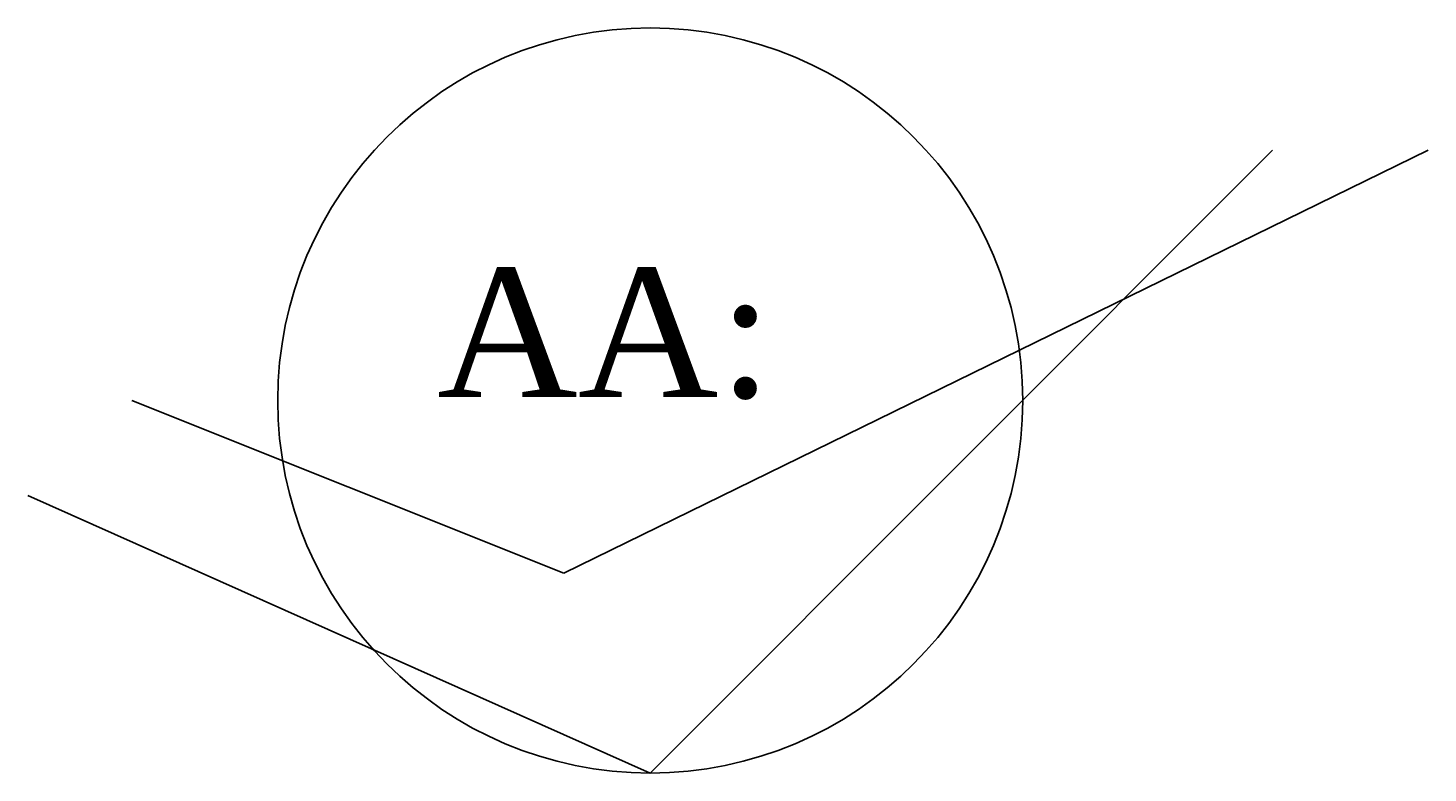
# Model space of a CAD drawing. Header units: millimetres. Extents: x 103078 to 9205504, y -104267 to 3479495.
# Tile 14 of 14: x 3812542 to 3921086, y 3421733 to 3479495. Entities that reach past the tile are written whole.
import ezdxf

# ---------------------------------------------------------------- set-up
doc = ezdxf.new("R2010")
doc.units = ezdxf.units.MM
doc.header["$LTSCALE"] = 500
doc.header["$MEASUREMENT"] = 0
doc.styles.add('style1', font='txt.shx', dxfattribs={"height": 1})

msp = doc.modelspace()

# ---------------------------------------------------------------- linework, layer by layer
at = {"color": 0, "linetype": 'Continuous', "lineweight": -2}
for p, q in [((3854084, 3437235.5), (3921086.5, 3470012.5)), ((3860784.5, 3421732.9), (3909026, 3470012.5)), ((3820583, 3450614), (3854084, 3437235.5)), ((3812542.5, 3443256), (3860784.5, 3421732.9))]:
    msp.add_line(p, q, dxfattribs=at)
msp.add_circle((3860784.5, 3450614), 28881.1, dxfattribs=at)

# ---------------------------------------------------------------- texts
at = {"color": 0, "linetype": 'Continuous', "lineweight": -2, "insert": (3844264.6, 3460877), "char_height": 666.324, "attachment_point": 1, "style": 'style1'}
msp.add_mtext('{\\fTimes New Roman|b0|i0|c0|p18;\\H15.008x;AA:\\H0.066632x;                       }', dxfattribs=at)

doc.saveas('drawing.dxf')
